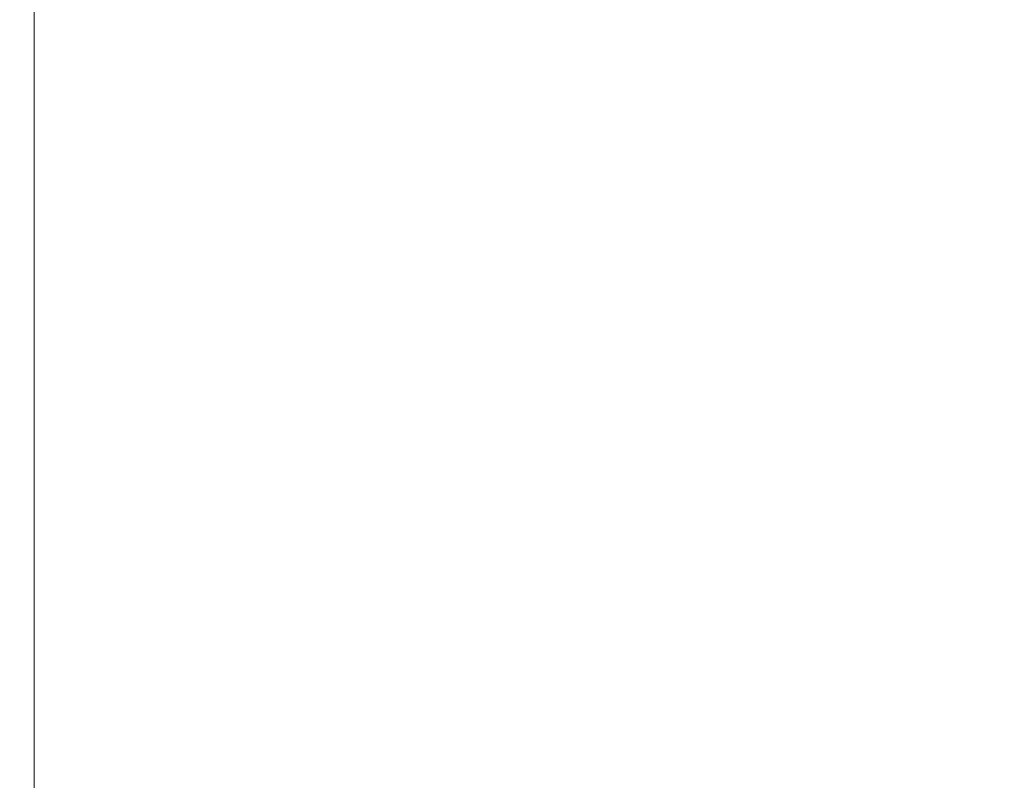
# Model space of a CAD drawing. Header units: centimetres. Extents: x -26 to 27.3, y 37.2 to 39.
# Tile 202 of 256: x -7.968 to -7.385, y 38.1 to 38.55. Entities that reach past the tile are written whole.
import ezdxf

# ---------------------------------------------------------------- set-up
doc = ezdxf.new("R2010")
doc.units = ezdxf.units.CM
doc.header["$LTSCALE"] = 2.54
doc.layers.add('Lucido design-1', color=7, linetype='Continuous')

# ---------------------------------------------------------------- blocks, each defined once
blk = doc.blocks.new('Gruppo-6-1')
at = {"color": 7, "linetype": 'Continuous', "lineweight": 9}
for points in [[(-25.85973, 38.90011, -349.28267), (-25.85973, 37.30011, -349.28267), (27.24027, 37.30011, -349.28267), (27.24027, 38.90011, -349.28267)], [(-25.85973, 38.90011, -373.24943), (-25.85973, 37.30011, -373.24943), (27.24027, 37.30011, -373.24943), (27.24027, 38.90011, -373.24943)]]:
    blk.add_3dface(points, dxfattribs=at)
for points, invisible_edges in [([(-7.97224, 38.90011, -349.68346), (-7.96821, 38.90011, -349.68303), (-7.96795, 37.70011, -349.68301), (-7.97205, 37.70011, -349.68343)], 10), ([(-7.97224, 38.90011, -373.65022), (-7.96821, 38.90011, -373.64979), (-7.96795, 37.70011, -373.64977), (-7.97205, 37.70011, -373.65019)], 10), ([(-7.96821, 38.90011, -349.68303), (-7.96795, 38.90011, -349.68301), (-7.96795, 37.70011, -349.68301)], 10), ([(-7.96821, 38.90011, -373.64979), (-7.96795, 38.90011, -373.64977), (-7.96795, 37.70011, -373.64977)], 10), ([(-7.96795, 38.90011, -349.68301), (-7.96398, 38.90011, -349.68276), (-7.96365, 37.70011, -349.68274), (-7.96786, 37.70011, -349.683)], 10), ([(-7.96786, 37.70011, -349.683), (-7.96795, 37.70011, -349.68301), (-7.96795, 38.90011, -349.68301)], 10), ([(-7.96795, 38.90011, -373.64977), (-7.96398, 38.90011, -373.64952), (-7.96365, 37.70011, -373.64951), (-7.96786, 37.70011, -373.64976)], 10), ([(-7.96786, 37.70011, -373.64976), (-7.96795, 37.70011, -373.64977), (-7.96795, 38.90011, -373.64977)], 10), ([(-7.96398, 38.90011, -349.68276), (-7.96365, 38.90011, -349.68275), (-7.96365, 37.70011, -349.68274)], 10), ([(-7.96398, 38.90011, -373.64952), (-7.96365, 38.90011, -373.64951), (-7.96365, 37.70011, -373.64951)], 10), ([(-7.96365, 37.70011, -349.68274), (-7.96365, 38.90011, -349.68275), (-7.95973, 38.90011, -349.68267), (-7.95973, 37.70011, -349.68267)], 1), ([(-7.96365, 37.70011, -373.64951), (-7.96365, 38.90011, -373.64951), (-7.95973, 38.90011, -373.64943), (-7.95973, 37.70011, -373.64943)], 1), ([(-7.95973, 37.70011, -349.68267), (-7.95973, 38.90011, -349.68267), (9.34027, 38.90011, -349.68267), (9.24027, 37.60011, -349.68267)], 12), ([(-7.95973, 38.90011, -373.64943), (9.34027, 38.90011, -373.64943), (9.24027, 37.60011, -373.64943), (-7.85973, 37.60011, -373.64943)], 10), ([(-7.95973, 37.70011, -373.64943), (-7.95973, 38.90011, -373.64943), (-7.85973, 37.60011, -373.64943)], 10)]:
    blk.add_3dface(points, dxfattribs=dict(at, invisible_edges=invisible_edges))

msp = doc.modelspace()

# ---------------------------------------------------------------- block references
at = {"layer": 'Lucido design-1', "color": 7}
msp.add_blockref('Gruppo-6-1', (0, 0), dxfattribs=at)

doc.saveas('drawing.dxf')
